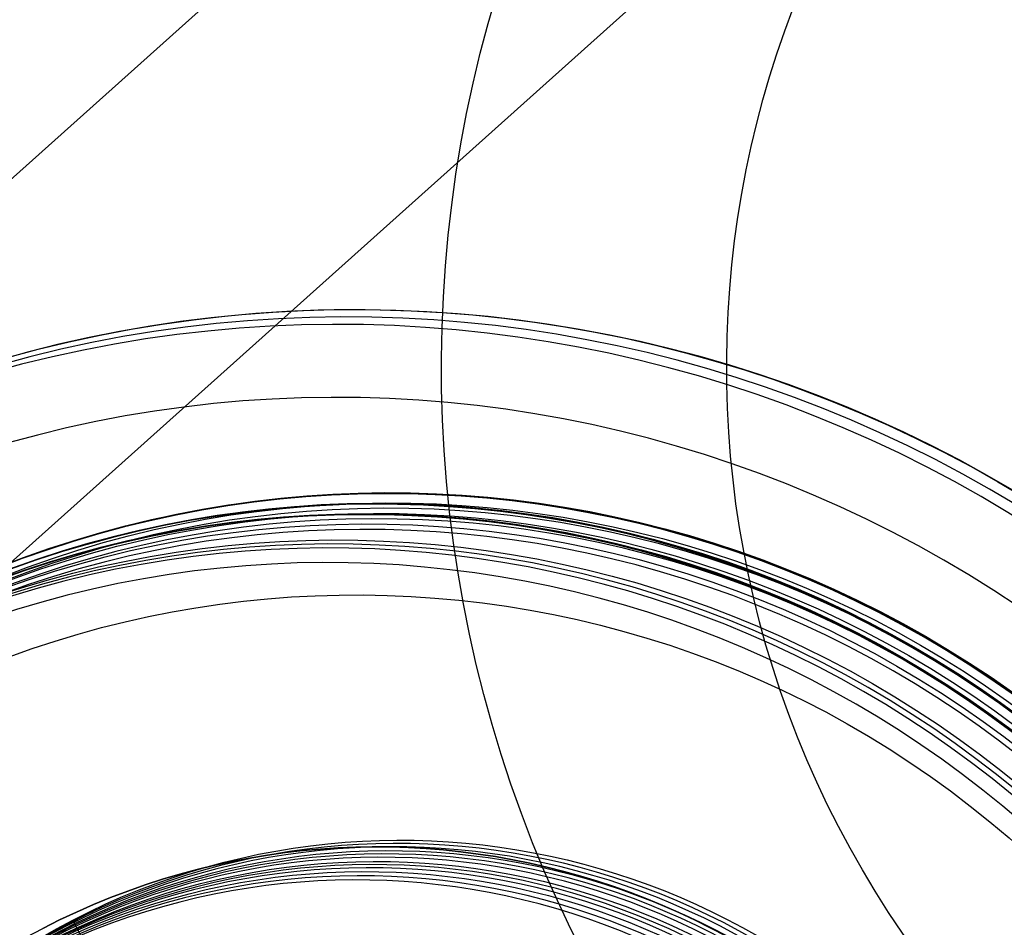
# Model space of a CAD drawing. Header units: millimetres. Extents: x -257 to 273, y -282 to 246.
# Tile 3 of 256: x -249 to -242, y -215 to -209. Entities that reach past the tile are written whole.
import ezdxf

# ---------------------------------------------------------------- set-up
doc = ezdxf.new("R2010")
doc.units = ezdxf.units.MM
doc.layers.add('Layer 01', color=7, linetype='Continuous', true_color=0x000000)

# ---------------------------------------------------------------- blocks, each defined once
blk = doc.blocks.new('Felt insert ø18')
at = {"layer": 'Layer 01', "color": 254, "true_color": 0xcad1ee}
blk.add_line((0, -19.5, -5), (0, -19.5, 5), dxfattribs=at)
at = {"layer": 'Layer 01', "color": 254, "true_color": 0xcad1ee, "extrusion": (0, -1, 0)}
for centre, radius, end in [((0, 0), 7.4, 180), ((0, 0, 0.1), 7.5, 180), ((0, 0, 1.3), 7.5, 180), ((0, 0, 2.5), 8.5, 180), ((0, 0, 3), 9, 180), ((0, 0, 5.25), 9, 180), ((0, 0, 7.5), 5, 180), ((0, 0, 8.75), 5, 180), ((0, 0, 10), 7.4, 180), ((0, 0, 10.1), 7.5, 180), ((0, 0, 10.2616), 7.5, 180), ((0, 0, 11.166), 5, 180), ((0, 0, 12.116), 5, 180), ((0, 0, 13.166), 7.4, 180), ((0, 0, 13.166), 5.1, 90), ((0, 0, 13.266), 7.5, 180), ((0, 0, 13.4276), 7.5, 180), ((0, 0, 14.332), 5, 180), ((0, 0, 15.332), 5, 180), ((0, 0, 16.332), 7.4, 180), ((0, 0, 16.432), 7.5, 180), ((0, 0, 16.5936), 7.5, 180), ((0, 0, 17.5), 5, 180), ((0, 0, 18.5), 5, 180)]:
    blk.add_arc(centre, radius, 0, end, dxfattribs=at)
at = {"layer": 'Layer 01', "color": 254, "true_color": 0xcad1ee, "extrusion": (0, 1, 0)}
for centre, radius in [((0, 0, -2.5), 7.5), ((0, 0, -7.5), 9), ((0, 0, -10), 5), ((0, 0, -10.4232), 7.5), ((0, 0, -10.5198), 7.4257), ((0, 0, -13.066), 5), ((0, 0, -13.166), 5.1), ((0, 0, -13.5892), 7.5), ((0, 0, -13.6858), 7.4257), ((0, 0, -16.332), 5), ((0, 0, -16.7552), 7.5), ((0, 0, -16.8518), 7.4258), ((0, 0, -19.5), 5)]:
    blk.add_arc(centre, radius, 0, 180, dxfattribs=at)
blk = doc.blocks.new('Verpan Serie 430 Chair_Ben bagtil_til skrå sæderamme_20.05.15')
at = {"layer": 'Layer 01', "color": 253, "true_color": 0x999999}
for p, q in [((7, 738), (7, 0)), ((9, 738), (9, 0))]:
    blk.add_line(p, q, dxfattribs=at)
at = {"layer": 'Layer 01', "color": 253, "true_color": 0x999999, "extrusion": (0, -1, 0)}
for centre, radius, start, end in [((0, 0, -369), 9, 90, 270), ((0, 0, -369), 7, 90, 270), ((0, 0, -369), 9, 270, 90), ((0, 0, -369), 7, 270, 90), ((0, 0), 7, 270, 90)]:
    blk.add_arc(centre, radius, start, end, dxfattribs=at)
at = {"layer": 'Layer 01', "color": 253, "true_color": 0x999999, "extrusion": (0, 1, 0)}
for start, end in [(270, 90), (90, 270)]:
    blk.add_arc((0, 0), 9, start, end, dxfattribs=at)
at = {"layer": 'Layer 01', "color": 253, "true_color": 0x999999}
for points in [[(0, 0, -9), (0, 639.0509, -9)], [(0, 638.867, -7), (0, 0, -7)]]:
    blk.add_open_spline(points, degree=1, dxfattribs=at)
blk = doc.blocks.new('430 dining chair')
at = {"layer": 'Layer 01', "extrusion": (0.74444, -0.034899, -0.666776), "rotation": 268.2095973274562}
blk.add_blockref('Verpan Serie 430 Chair_Ben bagtil_til skrå sæderamme_20.05.15', (-449.1123, 14.0386, -325.3887), dxfattribs=at)
at = {"layer": 'Layer 01', "extrusion": (-0.460131, -0.008716, -0.887808), "rotation": 272.9000967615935}
blk.add_blockref('Felt insert ø18', (440.3053, 337.7883, -81.2604), dxfattribs=at)

msp = doc.modelspace()

# ---------------------------------------------------------------- block references
at = {"layer": 'Layer 01', "extrusion": (0, -1, 2.28891e-16)}
msp.add_blockref('430 dining chair', (7.5, 70.1863, -7.4778), dxfattribs=at)

doc.saveas('drawing.dxf')
